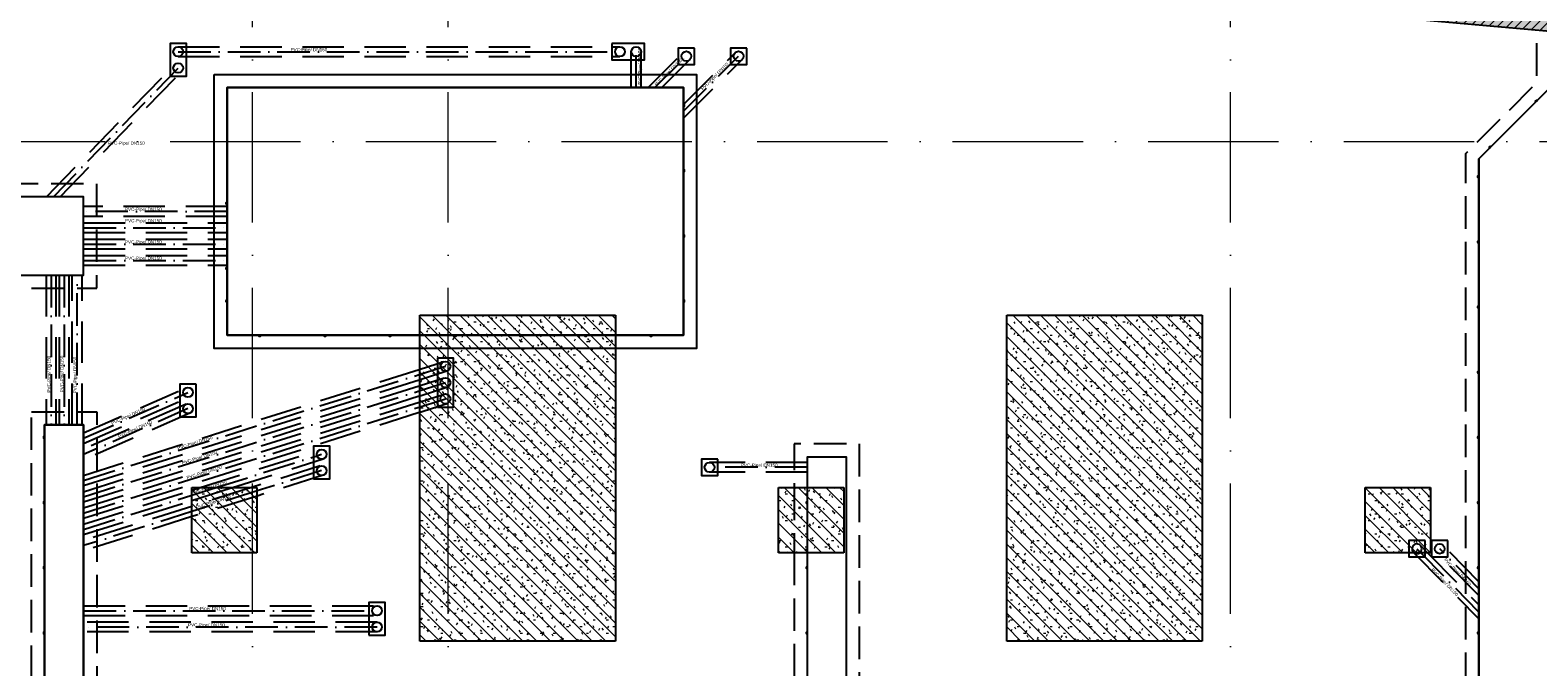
# Model space of a CAD drawing. Header units: millimetres. Extents: x -2694 to 330324, y -17289 to 76899.
# Tile 9 of 142: x 35359 to 58484, y 12690 to 22458. Entities that reach past the tile are written whole.
import ezdxf

# ---------------------------------------------------------------- set-up
doc = ezdxf.new("R2010")
doc.units = ezdxf.units.MM
for name, pattern in [('A_CARA_07', [7, 5, -2]), ('B_CARA_05', [4, 3, -1]), ('IMPORT-A_CARA_07', [700, 500, -200]), ('IMPORT-A_CARA_15', [760, 500, -130, 0, -130]), ('IMPORT-HIDDEN', [952.5, 635, -317.5]), ('Čerchovaná 20mm', [3000, 2000, -500, 0, -500])]:
    doc.linetypes.add(name, pattern=pattern)
for name, color, linetype, lineweight in [('02_0_25386_PODLAHA HALY A ZÁKLADY VESTAVKŮ 4_6_2025_dwg', 8, 'Continuous', 9), ('CA_OSY', 5, 'IMPORT-A_CARA_15', 13), ('CA_PODLAHA CHRÁN_ POPIS', 12, 'IMPORT-A_CARA_15', 25), ('CA_PODLAHA CHRÁNIČKY', 12, 'IMPORT-A_CARA_07', 25), ('CA_PODLAHA KANÁLY', 12, 'Continuous', 25), ('CA_PODLAHA OBRYS', 12, 'Continuous', 25), ('CA_POHHRA18', 9, 'Continuous', 9), ('CA_POHHRA25', 7, 'Continuous', 13), ('CA_ZAKLADY25', 7, 'Continuous', 13), ('CA_ZAKLADY5', 1, 'Continuous', 25)]:
    doc.layers.add(name, color=color, linetype=linetype, lineweight=lineweight)
doc.styles.add('Arial', font='arial.ttf', dxfattribs={"height": 50})
pattern_1 = [(0, (0, 0), (406.4, 101.6), [33.528, -271.272, 33.528, -271.272, -1625.6]), (0, (0, 0), (406.4, 101.6), [-609.6, 33.528, -576.072, 33.528, -271.272, -711.2]), (0, (0, 0), (406.4, 101.6), [-1524, 33.528, -169.672, 33.528, -474.472]), (120, (152.4, 50.8), (-291.18818, 301.15272), [33.528, -271.272, 33.528, -271.272, -1625.6]), (120, (152.4, 50.8), (-291.18818, 301.15272), [-609.6, 33.528, -576.072, 33.528, -271.272, -711.2]), (120, (152.4, 50.8), (-291.18818, 301.15272), [-1524, 33.528, -169.672, 33.528, -474.472]), (240, (203.2, 254), (-115.21182, -402.75272), [33.528, -271.272, 33.528, -271.272, -1625.6]), (240, (203.2, 254), (-115.21182, -402.75272), [-609.6, 33.528, -576.072, 33.528, -271.272, -711.2]), (240, (203.2, 254), (-115.21182, -402.75272), [-1524, 33.528, -169.672, 33.528, -474.472])]
pattern_2 = [(0, (0, 0), (609.6, 152.4), [50.292, -406.908, 50.292, -406.908, -2438.4]), (0, (0, 0), (609.6, 152.4), [-914.4, 50.292, -864.108, 50.292, -406.908, -1066.8]), (0, (0, 0), (609.6, 152.4), [-2286, 50.292, -254.508, 50.292, -711.708]), (120, (228.6, 76.2), (-436.78227, 451.729086), [50.292, -406.908, 50.292, -406.908, -2438.4]), (120, (228.6, 76.2), (-436.78227, 451.729086), [-914.4, 50.292, -864.108, 50.292, -406.908, -1066.8]), (120, (228.6, 76.2), (-436.78227, 451.729086), [-2286, 50.292, -254.508, 50.292, -711.708]), (240, (304.8, 381), (-172.81773, -604.129086), [50.292, -406.908, 50.292, -406.908, -2438.4]), (240, (304.8, 381), (-172.81773, -604.129086), [-914.4, 50.292, -864.108, 50.292, -406.908, -1066.8]), (240, (304.8, 381), (-172.81773, -604.129086), [-2286, 50.292, -254.508, 50.292, -711.708])]
pattern_3 = [(135, (0, 0), (-106.066, -106.066), [])]

# ---------------------------------------------------------------- blocks, each defined once
blk = doc.blocks.new('11542 TAO základy_rvt-1-BOURÁNÍ STÁVAJÍCÍCH ZÁKLADOVÝCH PRVKŮ')
at = {"layer": 'CA_ZAKLADY25'}
h = blk.add_hatch(dxfattribs=at)
h.set_pattern_fill('FP_8', color=256, style=0, pattern_type=2)
h.set_pattern_definition(pattern_1)
h.paths.add_polyline_path([(41338, 13085), (44338, 13085), (44338, 18085), (41338, 18085)])
h = blk.add_hatch(dxfattribs=at)
h.set_pattern_fill('FP_8', color=256, style=0, pattern_type=2)
h.set_pattern_definition(pattern_1)
h.paths.add_polyline_path([(50338, 13085), (53338, 13085), (53338, 18085), (50338, 18085)])
h = blk.add_hatch(dxfattribs=at)
h.set_pattern_fill('FP_8', color=256, style=0, pattern_type=2)
h.set_pattern_definition(pattern_1)
h.paths.add_polyline_path([(37838, 14440), (38838, 14440), (38838, 15440), (37838, 15440)])
h = blk.add_hatch(dxfattribs=at)
h.set_pattern_fill('FP_8', color=256, style=0, pattern_type=2)
h.set_pattern_definition(pattern_1)
h.paths.add_polyline_path([(46838, 14440), (47838, 14440), (47838, 15440), (46838, 15440)])
h = blk.add_hatch(dxfattribs=at)
h.set_pattern_fill('FP_8', color=256, style=0, pattern_type=2)
h.set_pattern_definition(pattern_1)
h.paths.add_polyline_path([(55838, 14440), (56838, 14440), (56838, 15440), (55838, 15440)])
at = {"layer": 'CA_ZAKLADY25', "color": 9, "linetype": 'B_CARA_05', "lineweight": 25}
for p, q in [((41338, 13085), (41338, 18085)), ((41338, 18085), (44338, 18085)), ((44338, 18085), (44338, 13085)), ((50338, 13085), (50338, 18085)), ((50338, 18085), (53338, 18085)), ((53338, 18085), (53338, 13085)), ((37838, 14440), (37838, 15440)), ((37838, 15440), (38838, 15440)), ((38838, 15440), (38838, 14440)), ((46838, 14440), (46838, 15440)), ((46838, 15440), (47838, 15440)), ((47838, 15440), (47838, 14440)), ((55838, 14440), (55838, 15440)), ((55838, 15440), (56838, 15440)), ((56838, 15440), (56838, 14440)), ((38838, 14440), (37838, 14440)), ((47838, 14440), (46838, 14440)), ((56838, 14440), (55838, 14440)), ((44338, 13085), (41338, 13085)), ((53338, 13085), (50338, 13085))]:
    blk.add_line(p, q, dxfattribs=at)
at = {"layer": 'CA_ZAKLADY5', "color": 253, "linetype": 'B_CARA_05', "lineweight": 13}
for p, q in [((44338, 18085), (41338, 18085)), ((41338, 18085), (41338, 13085)), ((44338, 13085), (44338, 18085)), ((53338, 18085), (50338, 18085)), ((50338, 18085), (50338, 13085)), ((53338, 13085), (53338, 18085)), ((38838, 15440), (37838, 15440)), ((37838, 15440), (37838, 14440)), ((38838, 14440), (38838, 15440)), ((47838, 15440), (46838, 15440)), ((46838, 15440), (46838, 14440)), ((47838, 14440), (47838, 15440)), ((56838, 15440), (55838, 15440)), ((55838, 15440), (55838, 14440)), ((56838, 14440), (56838, 15440)), ((37838, 14440), (38838, 14440)), ((46838, 14440), (47838, 14440)), ((55838, 14440), (56838, 14440)), ((41338, 13085), (44338, 13085)), ((50338, 13085), (53338, 13085))]:
    blk.add_line(p, q, dxfattribs=at)
blk = doc.blocks.new('02_0_25386_PODLAHA HALY A ZÁKLADY VESTAVKŮ 4_6_2025_dwg_A$C0b34a81f-2769432-BOURÁNÍ STÁVAJÍCÍCH ZÁKLADOVÝCH PRVKŮ')
at = {"layer": 'CA_PODLAHA CHRÁN_ POPIS', "color": 1}
for p, q in [((38038, 22538), (44813, 22538)), ((45063, 21988), (45063, 22538)), ((45351, 21988), (45833, 22470)), ((45788, 21625), (46633, 22470)), ((36123, 20313), (38038, 22288)), ((38788, 20088), (36588, 20088)), ((36588, 19838), (38788, 19838)), ((36588, 19588), (38788, 19588)), ((36588, 19338), (38788, 19338)), ((36088, 19113), (36088, 16813)), ((36288, 19113), (36288, 16813)), ((36488, 16813), (36488, 19113)), ((36588, 15961), (41747, 17590)), ((41747, 17590), (42138, 17713)), ((41747, 17340), (42138, 17463)), ((36588, 15711), (41747, 17340)), ((36588, 16608), (38188, 17313)), ((41747, 17090), (42138, 17213)), ((36588, 15461), (41747, 17090)), ((38188, 17063), (36588, 16358)), ((38622, 15853), (40238, 16363)), ((40238, 16113), (39247, 15800)), ((47688, 16163), (46188, 16163)), ((36588, 15211), (38247, 15734)), ((38247, 15734), (38622, 15853)), ((39247, 15800), (38247, 15484)), ((38247, 15484), (36588, 14961)), ((57038, 14913), (57097, 14853)), ((57097, 14853), (57988, 13944)), ((57988, 14301), (57388, 14913)), ((36588, 13963), (41088, 13963)), ((41088, 13713), (36588, 13713))]:
    blk.add_line(p, q, dxfattribs=at)
at = {"layer": 'CA_PODLAHA CHRÁNIČKY', "color": 1, "linetype": 'IMPORT-HIDDEN'}
for p, q in [((38038, 22613), (44813, 22613)), ((38038, 22463), (44813, 22463)), ((44988, 21988), (44988, 22538)), ((45138, 21988), (45138, 22538)), ((45245, 21988), (45780, 22523)), ((45788, 21731), (46580, 22523)), ((36018, 20313), (37984, 22340)), ((36227, 20313), (38092, 22236)), ((45457, 21988), (45886, 22417)), ((45788, 21519), (46686, 22417)), ((38788, 20163), (36588, 20163)), ((38788, 20013), (36588, 20013)), ((36588, 19913), (38788, 19913)), ((36588, 19763), (38788, 19763)), ((36588, 19663), (38788, 19663)), ((36588, 19513), (38788, 19513)), ((36588, 19413), (38788, 19413)), ((36588, 19263), (38788, 19263)), ((36013, 19113), (36013, 16813)), ((36163, 19113), (36163, 16813)), ((36213, 19113), (36213, 16813)), ((36363, 19113), (36363, 16813)), ((36413, 16813), (36413, 19113)), ((36563, 16813), (36563, 19113)), ((36588, 16039), (41747, 17668)), ((41747, 17668), (42116, 17785)), ((41747, 17511), (42161, 17642)), ((36588, 15882), (41747, 17511)), ((36588, 15789), (41747, 17418)), ((36588, 16690), (38158, 17382)), ((41747, 17418), (42116, 17535)), ((41747, 17261), (42161, 17392)), ((36588, 15632), (41747, 17261)), ((36588, 16526), (38218, 17245)), ((36588, 15539), (41747, 17168)), ((38158, 17132), (36588, 16440)), ((41747, 17168), (42116, 17285)), ((41747, 17011), (42161, 17142)), ((36588, 15382), (41747, 17011)), ((38218, 16995), (36588, 16276)), ((38373, 15853), (40216, 16435)), ((38871, 15853), (40261, 16292)), ((47688, 16238), (46188, 16238)), ((40216, 16185), (39165, 15853)), ((40261, 16042), (39247, 15721)), ((47688, 16088), (46188, 16088)), ((36588, 15289), (38247, 15813)), ((39165, 15853), (38247, 15563)), ((38247, 15813), (38373, 15853)), ((38247, 15656), (38871, 15853)), ((36588, 15132), (38247, 15656)), ((38247, 15563), (36588, 15039)), ((39247, 15721), (38247, 15406)), ((38247, 15406), (36588, 14882)), ((56985, 14861), (56992, 14853)), ((56992, 14853), (57988, 13836)), ((57092, 14966), (57202, 14853)), ((57202, 14853), (57988, 14051)), ((57988, 14194), (57335, 14861)), ((57988, 14408), (57442, 14966)), ((36588, 14038), (41088, 14038)), ((36588, 13888), (41088, 13888)), ((41088, 13788), (36588, 13788)), ((41088, 13638), (36588, 13638))]:
    blk.add_line(p, q, dxfattribs=at)
at = {"layer": 'CA_PODLAHA KANÁLY', "color": 1, "flags": 128}
blk.add_lwpolyline([(58988, 10521), (57988, 10521), (57988, 20893), (59078, 21983), (59078, 22852)], dxfattribs=at)
for points in [[(35288, 19113), (36588, 19113), (36588, 20313), (35288, 20313)], [(35988, 16813), (36588, 16813), (36588, 10521), (35988, 10521)]]:
    blk.add_lwpolyline(points, close=True, dxfattribs=at)
at = {"layer": 'CA_PODLAHA OBRYS', "color": 1}
for p, q in [((41747, 18188), (44747, 18188)), ((44747, 18188), (41747, 18188)), ((44747, 17988), (41747, 17988)), ((47688, 15853), (47688, 14853)), ((47688, 15853), (47688, 14853)), ((57163, 14853), (57163, 15038)), ((47688, 14853), (47688, 10521)), ((47688, 14853), (47688, 10521))]:
    blk.add_line(p, q, dxfattribs=at)
at = {"layer": 'CA_PODLAHA OBRYS', "color": 1, "linetype": 'IMPORT-A_CARA_07'}
for p, q in [((47488, 15853), (47488, 14853)), ((47488, 14853), (47488, 10721))]:
    blk.add_line(p, q, dxfattribs=at)
at = {"layer": 'CA_PODLAHA OBRYS', "color": 1, "flags": 128}
for points in [[(37913, 22163), (38163, 22163), (38163, 22663), (37913, 22663)], [(44688, 22663), (44688, 22413), (45188, 22413), (45188, 22663)], [(45958, 22595), (45708, 22595), (45708, 22345), (45958, 22345)], [(46758, 22595), (46508, 22595), (46508, 22345), (46758, 22345)], [(44747, 18188), (45788, 18188), (45788, 21988), (45788, 18188)], [(58868, 21773), (58866, 21774), (58863, 21771), (58855, 21779), (58870, 21794), (58878, 21786), (58875, 21783), (58876, 21781), (58881, 21786), (58870, 21797), (58853, 21779), (58863, 21768)], [(58161, 21066), (58159, 21067), (58156, 21064), (58148, 21072), (58163, 21087), (58171, 21079), (58168, 21076), (58169, 21074), (58174, 21079), (58163, 21089), (58146, 21072), (58156, 21061)], [(35288, 19113), (36588, 19113), (36588, 20313), (35288, 20313)], [(42013, 17088), (42263, 17088), (42263, 17838), (42013, 17838)], [(38313, 17438), (38063, 17438), (38063, 16938), (38313, 16938)], [(40113, 15988), (40363, 15988), (40363, 16488), (40113, 16488)], [(46313, 16288), (46063, 16288), (46063, 16038), (46313, 16038)], [(57513, 15038), (57263, 15038), (57263, 14788), (57513, 14788)], [(40963, 13588), (41213, 13588), (41213, 14088), (40963, 14088)]]:
    blk.add_lwpolyline(points, close=True, dxfattribs=at)
at = {"layer": 'CA_PODLAHA OBRYS', "color": 1, "linetype": 'IMPORT-A_CARA_07', "flags": 128}
for points in [[(59188, 10721), (57788, 10721), (57788, 20976), (58878, 22066), (58878, 22870)], [(47488, 10721), (48488, 10721), (48488, 16521), (47488, 16521), (47488, 15853)]]:
    blk.add_lwpolyline(points, dxfattribs=at)
at = {"layer": 'CA_PODLAHA OBRYS', "color": 1, "flags": 128}
for points in [[(59078, 22852), (59078, 21983), (57988, 20893), (57988, 10521)], [(38588, 22188), (45988, 22188), (45988, 17988), (44747, 17988)], [(41747, 17988), (38588, 17988), (38588, 22188)], [(38788, 21988), (45788, 21988), (38788, 21988), (38788, 18188), (41747, 18188)], [(41747, 18188), (38788, 18188), (38788, 21988)], [(45788, 21701), (45803, 21701), (45803, 21726), (45788, 21726)], [(45788, 21719), (45790, 21719), (45790, 21724), (45801, 21724), (45801, 21703), (45790, 21703), (45790, 21707), (45788, 21707)], [(45788, 20701), (45803, 20701), (45803, 20726), (45788, 20726)], [(45788, 20719), (45790, 20719), (45790, 20724), (45801, 20724), (45801, 20703), (45790, 20703), (45790, 20707), (45788, 20707)], [(57988, 20634), (57973, 20634), (57973, 20609), (57988, 20609)], [(57988, 20615), (57986, 20615), (57986, 20611), (57975, 20611), (57975, 20632), (57986, 20632), (57986, 20627), (57988, 20627)], [(38788, 20226), (38773, 20226), (38773, 20201), (38788, 20201)], [(38788, 20207), (38786, 20207), (38786, 20203), (38775, 20203), (38775, 20224), (38786, 20224), (38786, 20219), (38788, 20219)], [(45788, 19701), (45803, 19701), (45803, 19726), (45788, 19726)], [(45788, 19719), (45790, 19719), (45790, 19724), (45801, 19724), (45801, 19703), (45790, 19703), (45790, 19707), (45788, 19707)], [(57988, 19634), (57973, 19634), (57973, 19609), (57988, 19609)], [(57988, 19615), (57986, 19615), (57986, 19611), (57975, 19611), (57975, 19632), (57986, 19632), (57986, 19627), (57988, 19627)], [(38788, 19226), (38773, 19226), (38773, 19201), (38788, 19201)], [(38788, 19207), (38786, 19207), (38786, 19203), (38775, 19203), (38775, 19224), (38786, 19224), (38786, 19219), (38788, 19219)], [(38788, 18726), (38773, 18726), (38773, 18701), (38788, 18701)], [(38788, 18707), (38786, 18707), (38786, 18703), (38775, 18703), (38775, 18724), (38786, 18724), (38786, 18719), (38788, 18719)], [(45788, 18701), (45803, 18701), (45803, 18726), (45788, 18726)], [(45788, 18719), (45790, 18719), (45790, 18724), (45801, 18724), (45801, 18703), (45790, 18703), (45790, 18707), (45788, 18707)], [(57988, 18634), (57973, 18634), (57973, 18609), (57988, 18609)], [(57988, 18615), (57986, 18615), (57986, 18611), (57975, 18611), (57975, 18632), (57986, 18632), (57986, 18627), (57988, 18627)], [(39276, 18188), (39276, 18173), (39301, 18173), (39301, 18188)], [(39294, 18188), (39294, 18186), (39299, 18186), (39299, 18175), (39278, 18175), (39278, 18186), (39282, 18186), (39282, 18188)], [(40276, 18188), (40276, 18173), (40301, 18173), (40301, 18188)], [(40294, 18188), (40294, 18186), (40299, 18186), (40299, 18175), (40278, 18175), (40278, 18186), (40282, 18186), (40282, 18188)], [(41276, 18188), (41276, 18173), (41301, 18173), (41301, 18188)], [(41294, 18188), (41294, 18186), (41299, 18186), (41299, 18175), (41278, 18175), (41278, 18186), (41282, 18186), (41282, 18188)], [(42276, 18188), (42276, 18173), (42301, 18173), (42301, 18188)], [(42294, 18188), (42294, 18186), (42299, 18186), (42299, 18175), (42278, 18175), (42278, 18186), (42282, 18186), (42282, 18188)], [(43276, 18188), (43276, 18173), (43301, 18173), (43301, 18188)], [(43294, 18188), (43294, 18186), (43299, 18186), (43299, 18175), (43278, 18175), (43278, 18186), (43282, 18186), (43282, 18188)], [(44276, 18188), (44276, 18173), (44301, 18173), (44301, 18188)], [(44294, 18188), (44294, 18186), (44299, 18186), (44299, 18175), (44278, 18175), (44278, 18186), (44282, 18186), (44282, 18188)], [(45276, 18188), (45276, 18173), (45301, 18173), (45301, 18188)], [(45294, 18188), (45294, 18186), (45299, 18186), (45299, 18175), (45278, 18175), (45278, 18186), (45282, 18186), (45282, 18188)], [(57988, 17634), (57973, 17634), (57973, 17609), (57988, 17609)], [(57988, 17615), (57986, 17615), (57986, 17611), (57975, 17611), (57975, 17632), (57986, 17632), (57986, 17627), (57988, 17627)], [(36588, 10521), (36588, 16813), (35988, 16813), (35988, 10521)], [(35988, 16634), (35973, 16634), (35973, 16609), (35988, 16609)], [(35988, 16615), (35986, 16615), (35986, 16611), (35975, 16611), (35975, 16632), (35986, 16632), (35986, 16627), (35988, 16627)], [(57988, 16634), (57973, 16634), (57973, 16609), (57988, 16609)], [(57988, 16615), (57986, 16615), (57986, 16611), (57975, 16611), (57975, 16632), (57986, 16632), (57986, 16627), (57988, 16627)], [(48288, 10521), (48288, 16321), (47688, 16321), (47688, 15853)], [(47688, 10521), (48288, 10521), (48288, 16321), (47688, 16321), (47688, 15853)], [(35988, 15634), (35973, 15634), (35973, 15609), (35988, 15609)], [(35988, 15615), (35986, 15615), (35986, 15611), (35975, 15611), (35975, 15632), (35986, 15632), (35986, 15627), (35988, 15627)], [(47688, 15634), (47673, 15634), (47673, 15609), (47688, 15609)], [(47688, 15615), (47686, 15615), (47686, 15611), (47675, 15611), (47675, 15632), (47686, 15632), (47686, 15627), (47688, 15627)], [(57988, 15634), (57973, 15634), (57973, 15609), (57988, 15609)], [(57988, 15615), (57986, 15615), (57986, 15611), (57975, 15611), (57975, 15632), (57986, 15632), (57986, 15627), (57988, 15627)], [(57163, 15038), (56913, 15038), (56913, 14853)], [(56913, 14853), (56913, 14788), (57163, 14788), (57163, 14853)], [(35988, 14634), (35973, 14634), (35973, 14609), (35988, 14609)], [(35988, 14615), (35986, 14615), (35986, 14611), (35975, 14611), (35975, 14632), (35986, 14632), (35986, 14627), (35988, 14627)], [(47688, 14634), (47673, 14634), (47673, 14609), (47688, 14609)], [(47688, 14615), (47686, 14615), (47686, 14611), (47675, 14611), (47675, 14632), (47686, 14632), (47686, 14627), (47688, 14627)], [(57988, 14634), (57973, 14634), (57973, 14609), (57988, 14609)], [(57988, 14615), (57986, 14615), (57986, 14611), (57975, 14611), (57975, 14632), (57986, 14632), (57986, 14627), (57988, 14627)], [(35988, 13634), (35973, 13634), (35973, 13609), (35988, 13609)], [(35988, 13615), (35986, 13615), (35986, 13611), (35975, 13611), (35975, 13632), (35986, 13632), (35986, 13627), (35988, 13627)], [(47688, 13634), (47673, 13634), (47673, 13609), (47688, 13609)], [(47688, 13615), (47686, 13615), (47686, 13611), (47675, 13611), (47675, 13632), (47686, 13632), (47686, 13627), (47688, 13627)], [(57988, 13634), (57973, 13634), (57973, 13609), (57988, 13609)], [(57988, 13615), (57986, 13615), (57986, 13611), (57975, 13611), (57975, 13632), (57986, 13632), (57986, 13627), (57988, 13627)]]:
    blk.add_lwpolyline(points, dxfattribs=at)
at = {"layer": 'CA_PODLAHA OBRYS', "color": 1, "linetype": 'IMPORT-A_CARA_07', "flags": 128}
for points in [[(35088, 18913), (36788, 18913), (36788, 20513), (35088, 20513)], [(35788, 17013), (36788, 17013), (36788, 10721), (35788, 10721)]]:
    blk.add_lwpolyline(points, close=True, dxfattribs=at)
at = {"layer": 'CA_PODLAHA OBRYS', "color": 1}
for centre in [(38038, 22538), (44813, 22538), (45063, 22538), (45833, 22470), (46633, 22470), (38038, 22288), (42138, 17713), (38188, 17313), (42138, 17463), (38188, 17063), (42138, 17213), (40238, 16363), (40238, 16113), (46188, 16163), (57388, 14913), (41088, 13963), (41088, 13713)]:
    blk.add_circle(centre, 75, dxfattribs=at)
for start, end in [(0, 236.0423), (236.0423, 305.9647), (305.9647, 0)]:
    blk.add_arc((57038, 14913), 75, start, end, dxfattribs=at)
at = {"layer": 'CA_PODLAHA CHRÁN_ POPIS', "char_height": 50, "width": 672.14, "attachment_point": 2, "line_spacing_factor": 0.941778, "style": 'Arial'}
for insert in [(40043, 22596), (37243, 21161), (37504, 20146), (37504, 19971), (37504, 19646), (37504, 19396), (46950, 16221), (38488, 14021), (38471, 13771)]:
    blk.add_mtext('PVC-Pipe/ DN150', dxfattribs=dict(at, insert=insert))
for insert, rotation in [((45093, 22314), 90), ((45541, 22242), 45), ((46249, 22179), 45), ((36030, 17591), 90), ((36230, 17595), 90), ((36430, 17578), 90), ((37260, 16973), 23.7883), ((37365, 16770), 23.7883), ((38287, 16564), 17.5256), ((38358, 16337), 17.5256), ((38430, 16110), 17.5256), ((38502, 15882), 17.5256), ((38574, 15655), 17.5256), ((57482, 14418), 314.4153), ((57678, 14575), 314.4153)]:
    blk.add_mtext('PVC-Pipe/ DN150', dxfattribs=dict(at, insert=insert, rotation=rotation))
blk = doc.blocks.new('02_0_25386_PODLAHA HALY A ZÁKLADY VESTAVKŮ 4_6_2025_dwg-2745952-BOURÁNÍ STÁVAJÍCÍCH ZÁKLADOVÝCH PRVKŮ')
blk.add_blockref('02_0_25386_PODLAHA HALY A ZÁKLADY VESTAVKŮ 4_6_2025_dwg_A$C0b34a81f-2769432-BOURÁNÍ STÁVAJÍCÍCH ZÁKLADOVÝCH PRVKŮ', (2306174, -1797959))

msp = doc.modelspace()

# ---------------------------------------------------------------- hatches: boundary and pattern name
at = {"layer": 'CA_POHHRA18'}
h = msp.add_hatch(dxfattribs=at)
h.set_pattern_fill('FP_194', color=90, style=0, pattern_type=2)
h.set_pattern_definition([(45, (0, 0), (-70.71068, 70.71068), [])])
h.paths.add_polyline_path([(58848.9, 22423.9), (59026, 24416), (41096.8, 26010.5), (40919.6, 24018.4), (53724.6, 22879.6)])
h = msp.add_hatch(dxfattribs=at)
h.set_pattern_fill('FP_191', color=90, style=0, pattern_type=2)
h.set_pattern_definition(pattern_3)
h.paths.add_polyline_path([(41338, 13085.4), (44338, 13085.4), (44338, 18085.4), (41338, 18085.4)])
h = msp.add_hatch(dxfattribs=at)
h.set_pattern_fill('FP_191', color=90, style=0, pattern_type=2)
h.set_pattern_definition(pattern_3)
h.paths.add_polyline_path([(50338, 13085.4), (53338, 13085.4), (53338, 18085.4), (50338, 18085.4)])
h = msp.add_hatch(dxfattribs=at)
h.set_pattern_fill('FP_191', color=90, style=0, pattern_type=2)
h.set_pattern_definition(pattern_3)
h.paths.add_polyline_path([(37838, 14440.4), (38838, 14440.4), (38838, 15440.4), (37838, 15440.4)])
h = msp.add_hatch(dxfattribs=at)
h.set_pattern_fill('FP_191', color=90, style=0, pattern_type=2)
h.set_pattern_definition(pattern_3)
h.paths.add_polyline_path([(46838, 14440.4), (47838, 14440.4), (47838, 15440.4), (46838, 15440.4)])
h = msp.add_hatch(dxfattribs=at)
h.set_pattern_fill('FP_191', color=90, style=0, pattern_type=2)
h.set_pattern_definition(pattern_3)
h.paths.add_polyline_path([(55838, 14440.4), (56838, 14440.4), (56838, 15440.4), (55838, 15440.4)])
at = {"layer": 'CA_POHHRA25', "linetype": 'B_CARA_05'}
h = msp.add_hatch(dxfattribs=at)
h.set_pattern_fill('FP_6', color=256, style=0, pattern_type=2)
h.set_pattern_definition(pattern_2)
h.paths.add_polyline_path([(71695.8, 21281.4), (71718.8, 21580.5), (107.4, 27949.2), (80.8, 27650.3), (63362.9, 22022.4)])
at = {"layer": 'CA_ZAKLADY25', "linetype": 'B_CARA_05'}
h = msp.add_hatch(dxfattribs=at)
h.set_pattern_fill('FP_6', color=256, style=0, pattern_type=2)
h.set_pattern_definition(pattern_2)
h.paths.add_polyline_path([(114205.2, 18514.7), (164274.5, 25437.3), (256538.1, 27831.1), (300315, 24639.3), (300460.1, 26633.1), (256584.9, 29826.2), (164111.1, 27427), (114133, 20516.9), (71848.8, 23275.6), (259.8, 29642.3), (82.6, 27650.1), (71406.6, 21306.9), (111554.5, 18687.6)])
h = msp.add_hatch(dxfattribs=at)
h.set_pattern_fill('FP_6', color=256, style=0, pattern_type=2)
h.set_pattern_definition(pattern_2)
h.paths.add_polyline_path([(114205.2, 18514.7), (164274.5, 25437.3), (256538.1, 27831.1), (300315, 24639.3), (300460.1, 26633.1), (256584.9, 29826.2), (164111.1, 27427), (114133, 20516.9), (71848.8, 23275.6), (259.8, 29642.3), (82.6, 27650.1), (71406.6, 21306.9), (111554.5, 18687.6)])

# ---------------------------------------------------------------- linework, layer by layer
at = {"layer": 'CA_OSY', "linetype": 'Čerchovaná 20mm', "lineweight": 9}
for p, q in [((38770, -1496.2), (38770, 75184.5)), ((41770, -1496.2), (41770, 75184.5)), ((53770, -1496.2), (53770, 75184.5)), ((-1493.6, 20749.9), (299971.9, 20749.9))]:
    msp.add_line(p, q, dxfattribs=at)
at = {"layer": 'CA_POHHRA25', "linetype": 'B_CARA_05', "lineweight": 9}
for p, q in [((71695.8, 21281.4), (80.8, 27650.3)), ((80.8, 27650.3), (71695.8, 21281.4))]:
    msp.add_line(p, q, dxfattribs=at)
at = {"layer": 'CA_POHHRA25', "linetype": 'A_CARA_07', "lineweight": 9}
for p, q in [((40919.6, 24018.4), (58848.9, 22423.9)), ((41338, 18085.4), (41338, 13085.4)), ((44338, 18085.4), (41338, 18085.4)), ((44338, 13085.4), (44338, 18085.4)), ((50338, 18085.4), (50338, 13085.4)), ((53338, 18085.4), (50338, 18085.4)), ((53338, 13085.4), (53338, 18085.4)), ((37838, 15440.4), (37838, 14440.4)), ((38838, 15440.4), (37838, 15440.4)), ((38838, 14440.4), (38838, 15440.4)), ((46838, 15440.4), (46838, 14440.4)), ((47838, 15440.4), (46838, 15440.4)), ((47838, 14440.4), (47838, 15440.4)), ((55838, 15440.4), (55838, 14440.4)), ((56838, 15440.4), (55838, 15440.4)), ((56838, 14440.4), (56838, 15440.4)), ((37838, 14440.4), (38838, 14440.4)), ((46838, 14440.4), (47838, 14440.4)), ((55838, 14440.4), (56838, 14440.4)), ((41338, 13085.4), (44338, 13085.4)), ((50338, 13085.4), (53338, 13085.4))]:
    msp.add_line(p, q, dxfattribs=at)
at = {"layer": 'CA_ZAKLADY25', "linetype": 'B_CARA_05', "lineweight": 9}
for p, q in [((71406.6, 21306.9), (82.6, 27650.1)), ((82.6, 27650.1), (71406.6, 21306.9)), ((71406.6, 21306.9), (82.6, 27650.1)), ((82.6, 27650.1), (71406.6, 21306.9))]:
    msp.add_line(p, q, dxfattribs=at)

# ---------------------------------------------------------------- block references
at = {"lineweight": 5}
msp.add_blockref('11542 TAO základy_rvt-1-BOURÁNÍ STÁVAJÍCÍCH ZÁKLADOVÝCH PRVKŮ', (0, 0), dxfattribs=at)
at = {"layer": '02_0_25386_PODLAHA HALY A ZÁKLADY VESTAVKŮ 4_6_2025_dwg', "color": 240, "linetype": 'IMPORT-A_CARA_07'}
msp.add_blockref('02_0_25386_PODLAHA HALY A ZÁKLADY VESTAVKŮ 4_6_2025_dwg-2745952-BOURÁNÍ STÁVAJÍCÍCH ZÁKLADOVÝCH PRVKŮ', (-2306582.6, 1797547.1), dxfattribs=at)

doc.saveas('drawing.dxf')
